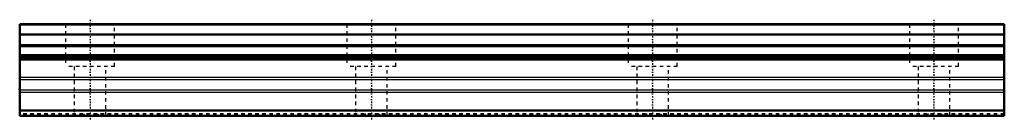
# Model space of a CAD drawing. Header units: millimetres. Extents: x -20 to 260, y -1 to 27.
import ezdxf

# ---------------------------------------------------------------- set-up
doc = ezdxf.new("R2010")
doc.units = ezdxf.units.MM
doc.linetypes.add('Center', pattern=[1.5, 0.45, -0.5, 0.05, -0.5])
doc.linetypes.add('Dashed', pattern=[2, 1, -1])
for name, color, linetype, lineweight in [('2d ConnectionPoints', 7, 'Continuous', 50), ('AM_0', 7, 'Continuous', 50), ('AM_4', 3, 'Continuous', 25), ('AM_7', 7, 'Center', 25), ('AM_9', 6, 'Dashed', 25)]:
    doc.layers.add(name, color=color, linetype=linetype, lineweight=lineweight)

msp = doc.modelspace()

# ---------------------------------------------------------------- linework, layer by layer
at = {"layer": '2d ConnectionPoints'}
for p in [(-20, 7.5), (0, 0), (0, 0)]:
    msp.add_point(p, dxfattribs=at)
at = {"layer": 'AM_0'}
for p, q in [((260, 26), (-20, 26)), ((-20, 26), (-20, 0)), ((260, 26), (260, 0)), ((260, 20.07), (-20, 20.07)), ((260, 19.77), (-20, 19.77)), ((260, 16.69), (-20, 16.69)), ((260, 15.99), (-20, 15.99)), ((260, 1.5), (-20, 1.5)), ((260, 0), (-20, 0))]:
    msp.add_line(p, q, dxfattribs=at)
at = {"layer": 'AM_4'}
for p, q in [((260, 25.73), (-20, 25.73)), ((260, 23.23), (-20, 23.23)), ((260, 22.93), (-20, 22.93)), ((260, 17.31), (-20, 17.31)), ((260, 17.14), (-20, 17.14)), ((260, 10.91), (-20, 10.91)), ((260, 10.21), (-20, 10.21)), ((260, 7.29), (-20, 7.29)), ((260, 6.59), (-20, 6.59))]:
    msp.add_line(p, q, dxfattribs=at)
at = {"layer": 'AM_7'}
for p, q in [((0, 27.3), (0, -1.3)), ((80, 27.3), (80, -1.3)), ((160, 27.3), (160, -1.3)), ((240, 27.3), (240, -1.3))]:
    msp.add_line(p, q, dxfattribs=at)
at = {"layer": 'AM_9'}
for p, q in [((-7, 26), (-7, 14)), ((7, 14), (7, 26)), ((73, 26), (73, 14)), ((87, 14), (87, 26)), ((153, 26), (153, 14)), ((167, 14), (167, 26)), ((233, 26), (233, 14)), ((247, 14), (247, 26)), ((7, 14), (-7, 14)), ((-4.5, 14), (-4.5, 0)), ((4.5, 0), (4.5, 14)), ((87, 14), (73, 14)), ((75.5, 14), (75.5, 0)), ((84.5, 0), (84.5, 14)), ((167, 14), (153, 14)), ((155.5, 14), (155.5, 0)), ((164.5, 0), (164.5, 14)), ((247, 14), (233, 14)), ((235.5, 14), (235.5, 0)), ((244.5, 0), (244.5, 14)), ((260, 0.5), (-20, 0.5)), ((260, 0.35), (-20, 0.35))]:
    msp.add_line(p, q, dxfattribs=at)
for points in [[(-2.32, 0.35), (-2.65, 0.14), (-2.83, 0)], [(-2.32, 0.35), (-2.18, 0.42), (-2.03, 0.46), (-1.82, 0.49), (-1.6, 0.5)], [(1.6, 0.5), (1.85, 0.49), (2.09, 0.45), (2.21, 0.41), (2.32, 0.35)], [(2.83, 0), (2.51, 0.23), (2.32, 0.35)], [(77.68, 0.35), (77.35, 0.14), (77.17, 0)], [(77.68, 0.35), (77.84, 0.43), (78.08, 0.48), (78.33, 0.5), (78.4, 0.5)], [(81.6, 0.5), (81.8, 0.49), (82.06, 0.46), (82.2, 0.42), (82.32, 0.35)], [(82.83, 0), (82.51, 0.23), (82.32, 0.35)], [(157.68, 0.35), (157.35, 0.14), (157.17, 0)], [(157.68, 0.35), (157.84, 0.43), (158.08, 0.48), (158.33, 0.5), (158.4, 0.5)], [(161.6, 0.5), (161.8, 0.49), (162.06, 0.46), (162.2, 0.42), (162.32, 0.35)], [(162.83, 0), (162.51, 0.23), (162.32, 0.35)], [(237.68, 0.35), (237.35, 0.14), (237.17, 0)], [(237.68, 0.35), (237.84, 0.43), (238.08, 0.48), (238.33, 0.5), (238.4, 0.5)], [(241.6, 0.5), (241.8, 0.49), (242.06, 0.46), (242.2, 0.42), (242.32, 0.35)], [(242.83, 0), (242.51, 0.23), (242.32, 0.35)]]:
    msp.add_lwpolyline(points, dxfattribs=at)

doc.saveas('drawing.dxf')
